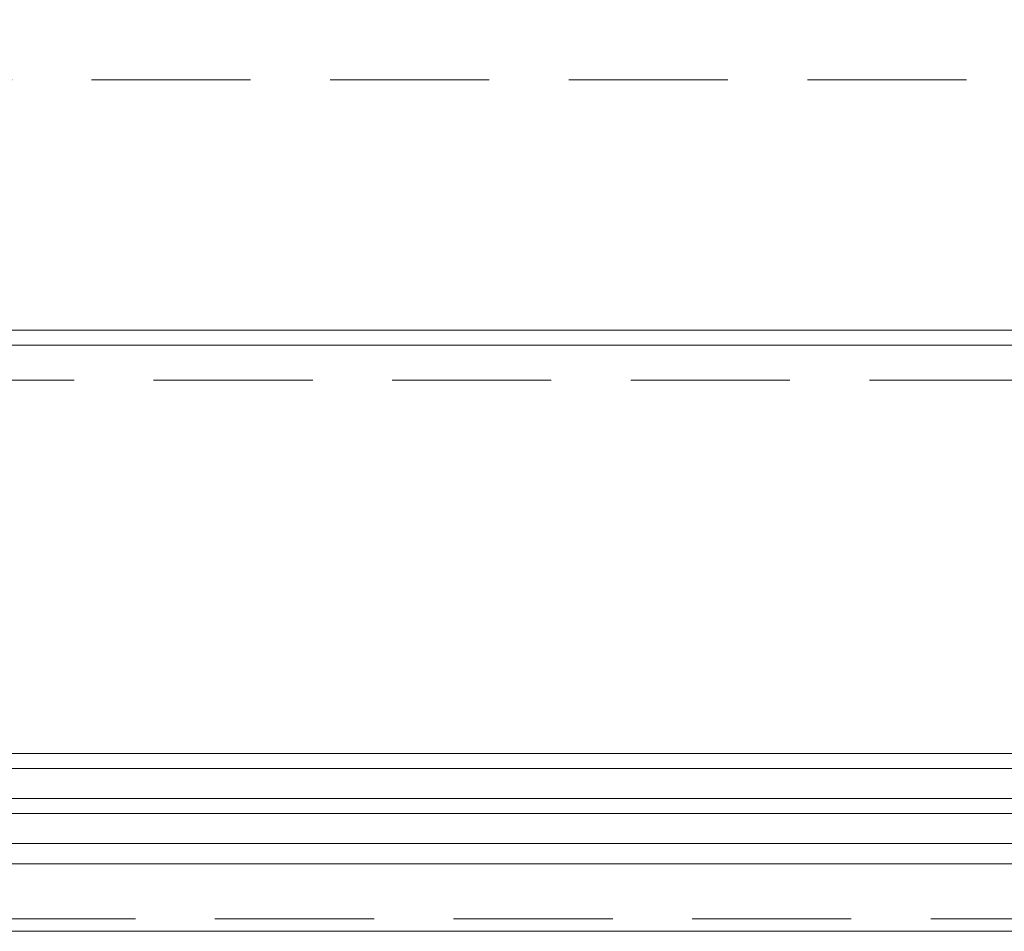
# Model space of a CAD drawing. Header units: millimetres. Extents: x 144573 to 336993, y 74252 to 247042.
# Tile 234 of 256: x 166583 to 166976, y 174615 to 174979. Entities that reach past the tile are written whole.
import ezdxf

# ---------------------------------------------------------------- set-up
doc = ezdxf.new("R2010")
doc.units = ezdxf.units.MM
doc.linetypes.add('ČÁRKOVANÁ', pattern=[19.05, 12.7, -6.35])
doc.layers.add('FASÁDA DETAILNÍ', color=255, linetype='Continuous', lineweight=0)

msp = doc.modelspace()

# ---------------------------------------------------------------- linework, layer by layer
at = {"layer": 'FASÁDA DETAILNÍ'}
for p, q in [((169404.98, 174849.259), (166567.98, 174849.259)), ((168679.98, 174849.259), (166567.98, 174849.259)), ((169681.98, 174686.259), (165483.48, 174686.259)), ((165483.48, 174680.259), (169681.98, 174680.259)), ((169681.98, 174668.259), (165483.48, 174668.259)), ((165483.48, 174662.259), (169681.98, 174662.259)), ((169681.98, 174650.259), (165483.48, 174650.259)), ((165483.48, 174642.259), (169681.98, 174642.259))]:
    msp.add_line(p, q, dxfattribs=at)
for points in [[(173301.48, 174615.259), (146721.48, 174615.259), (146721.48, 198295.259), (173301.48, 198295.259)], [(173061.48, 174855.259), (146961.48, 174855.259), (146961.48, 198055.259), (173061.48, 198055.259)]]:
    msp.add_lwpolyline(points, close=True, dxfattribs=at)
at = {"layer": 'FASÁDA DETAILNÍ', "linetype": 'ČÁRKOVANÁ', "ltscale": 5}
for points in [[(173296.48, 174620.259), (146726.48, 174620.259), (146726.48, 198290.259), (173296.48, 198290.259)], [(173081.48, 174835.259), (146941.48, 174835.259), (146941.48, 198075.259), (173081.48, 198075.259)], [(172961.48, 174955.259), (147061.48, 174955.259), (147061.48, 197955.259), (172961.48, 197955.259)]]:
    msp.add_lwpolyline(points, close=True, dxfattribs=at)

doc.saveas('drawing.dxf')
